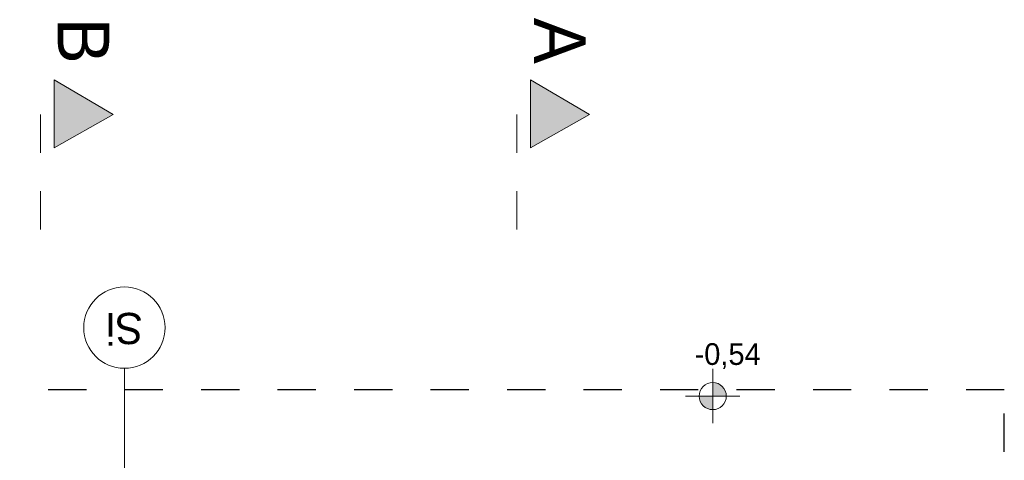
# Model space of a CAD drawing. Extents: x -528673 to -468586, y 24609 to 131944.
# Tile 25 of 87: x -476994 to -469729, y 38696 to 41944. Entities that reach past the tile are written whole.
import ezdxf

# ---------------------------------------------------------------- set-up
doc = ezdxf.new("R2010")
doc.units = 0
doc.header["$MEASUREMENT"] = 0
doc.linetypes.add('Dashed', pattern=[564.444447, 282.222223, -282.222223])
for name, color, linetype in [('#PODKŁAD', 252, 'Continuous'), ('Arch opisy', 252, 'Continuous'), ('INWENT RZĘDNE', 252, 'Continuous')]:
    doc.layers.add(name, color=color, linetype=linetype)
for name, color, linetype, lineweight in [('Arch opisy_Nr_Pióra__1', 252, 'Continuous', 25), ('Arch opisy_Nr_Pióra__21', 252, 'Continuous', 9), ('INWENT OPISY_Nr_Pióra__21', 252, 'Continuous', 9), ('INWENT OPISY_Nr_Pióra__41', 252, 'Continuous', 15), ('INWENT RZĘDNE_Nr_Pióra__21', 252, 'Continuous', 9), ('INWENT.ŚCIANY_Nr_Pióra__20', 252, 'Continuous', 60)]:
    doc.layers.add(name, color=color, linetype=linetype, lineweight=lineweight)
doc.styles.add('GENERATED_STYLE_1', font='txt')
doc.styles.add('GENERATED_STYLE_5', font='txt')

# ---------------------------------------------------------------- blocks, each defined once
blk = doc.blocks.new('Koty wysokościowe_28', base_point=(-471880.2, 39169.5))
at = {"layer": 'INWENT RZĘDNE_Nr_Pióra__21', "linetype": 'Continuous'}
for points in [[(-471880.2, 39169.5), (-471780.2, 39169.5), (-471787.8, 39207.8), (-471809.5, 39240.2), (-471841.9, 39261.9), (-471880.2, 39269.5)], [(-471880.2, 39169.5), (-471980.2, 39169.5), (-471972.6, 39131.3), (-471950.9, 39098.8), (-471918.5, 39077.2), (-471880.2, 39069.5)]]:
    blk.add_hatch(color=256, dxfattribs=at).paths.add_polyline_path(points, flags=0)
for p, q in [((-471880.2, 38969.5), (-471880.2, 39369.5)), ((-472080.2, 39169.5), (-471680.2, 39169.5))]:
    blk.add_line(p, q, dxfattribs=at)
blk.add_circle((-471880.2, 39169.5), 100, dxfattribs=at)
at = {"layer": 'INWENT RZĘDNE_Nr_Pióra__21', "insert": (-472014.1, 39369.5), "char_height": 160, "attachment_point": 7, "style": 'GENERATED_STYLE_1'}
blk.add_mtext('{-0,54}', dxfattribs=at)
blk = doc.blocks.new('Linia_100', base_point=(-476221.2, 38544.5))
at = {"layer": 'Arch opisy_Nr_Pióra__21', "linetype": 'Continuous'}
blk.add_line((-476221.2, 38544.5), (-476221.2, 39374.3), dxfattribs=at)
blk.add_circle((-476221.2, 39674.3), 300, dxfattribs=at)
blk = doc.blocks.new('PARTER')
at = {"layer": 'INWENT OPISY_Nr_Pióra__21', "linetype": 'Continuous', "lineweight": 15}
for points in [[(-476303.9, 41244.5), (-476740.2, 41000.2), (-476740.2, 41500.2)], [(-472788.9, 41244.5), (-473225.2, 41000.2), (-473225.2, 41500.2)]]:
    blk.add_hatch(color=252, dxfattribs=at).paths.add_polyline_path(points, flags=0)
at = {"layer": 'INWENT OPISY_Nr_Pióra__41', "color": 252, "linetype": 'Continuous', "lineweight": 15}
for p, q in [((-476740.2, 41000.2), (-476740.2, 41500.2)), ((-476303.9, 41244.5), (-476740.2, 41500.2)), ((-473225.2, 41000.2), (-473225.2, 41500.2)), ((-472788.9, 41244.5), (-473225.2, 41500.2)), ((-476740.2, 41000.2), (-476303.9, 41244.5)), ((-473225.2, 41000.2), (-472788.9, 41244.5))]:
    blk.add_line(p, q, dxfattribs=at)
at = {"layer": 'INWENT OPISY_Nr_Pióra__41', "color": 252, "linetype": 'Dashed', "lineweight": 15}
for p, q in [((-476840.2, 41244.5), (-476840.2, 40144.5)), ((-473325.2, 41244.5), (-473325.2, 40144.5))]:
    blk.add_line(p, q, dxfattribs=at)
at = {"layer": 'INWENT.ŚCIANY_Nr_Pióra__20', "color": 252, "linetype": 'Dashed', "lineweight": 30}
for p, q in [((-469728.7, 39214.5), (-478578.8, 39214.5)), ((-469728.7, 27470.7), (-469728.7, 39214.5))]:
    blk.add_line(p, q, dxfattribs=at)
at = {"layer": 'Arch opisy', "color": 252, "linetype": 'Continuous', "lineweight": 15}
blk.add_blockref('Linia_100', (-476221.2, 38544.5), dxfattribs=at)
at = {"layer": 'INWENT RZĘDNE', "color": 252, "lineweight": 15}
blk.add_blockref('Koty wysokościowe_28', (-471880.2, 39169.5), dxfattribs=at)
at = {"layer": 'Arch opisy_Nr_Pióra__1', "color": 252, "linetype": 'Continuous', "lineweight": 15, "insert": (-476221.2, 39553), "char_height": 230, "attachment_point": 2, "rotation": 180, "style": 'GENERATED_STYLE_5'}
blk.add_mtext('{Si}', dxfattribs=at)
at = {"layer": 'INWENT OPISY_Nr_Pióra__21', "color": 252, "linetype": 'Continuous', "lineweight": 15, "char_height": 380, "attachment_point": 2, "rotation": 270, "style": 'GENERATED_STYLE_5'}
for s, insert in [('{A}', (-472818.1, 41788.9)), ('{B}', (-476333.1, 41788.9))]:
    blk.add_mtext(s, dxfattribs=dict(at, insert=insert))

msp = doc.modelspace()

# ---------------------------------------------------------------- block references
at = {"layer": '#PODKŁAD'}
msp.add_blockref('PARTER', (0, 0), dxfattribs=at)

doc.saveas('drawing.dxf')
